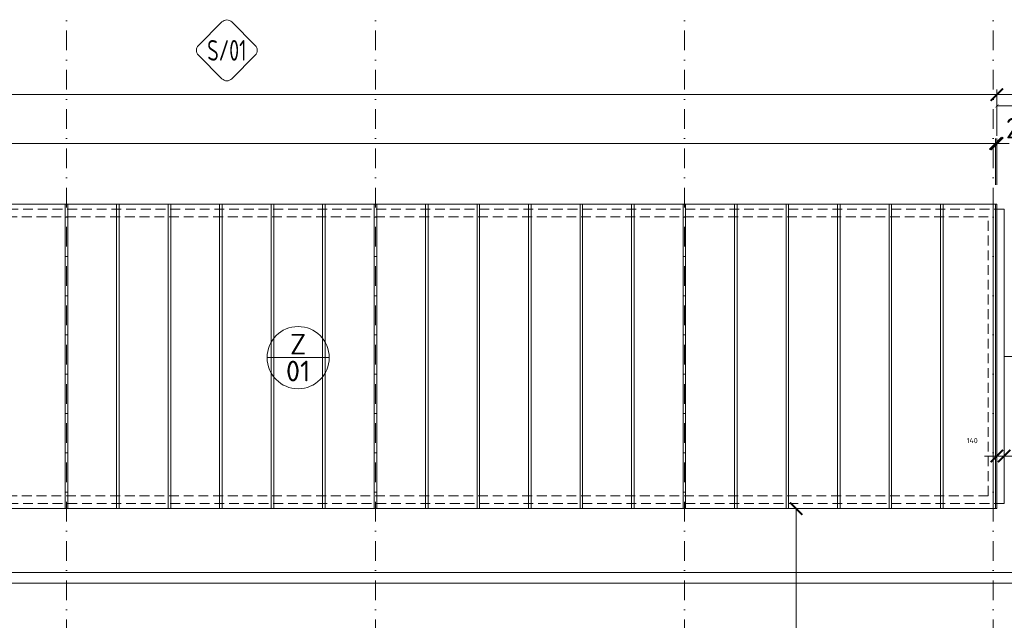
# Model space of a CAD drawing. Header units: millimetres. Extents: x -916886 to 3713765, y -2985421 to 1675785.
# Tile 171 of 256: x 125642 to 144764, y 235827 to 247484. Entities that reach past the tile are written whole.
import ezdxf
from ezdxf.enums import TextEntityAlignment as Align

# ---------------------------------------------------------------- set-up
doc = ezdxf.new("R2010")
doc.units = ezdxf.units.MM
for name, pattern in [('CENTERX2', [101.6, 63.5, -12.7, 12.7, -12.7]), ('DASHDOT', [25.4, 12.7, -6.35, 0, -6.35]), ('ČÁRKOVANÁ', [19.05, 12.7, -6.35])]:
    doc.linetypes.add(name, pattern=pattern)
doc.layers.get('Defpoints').update_dxf_attribs({"color": 8})
for name, color, linetype, lineweight in [('A99_N_kce-pohl', 1, 'Continuous', 9), ('A99_N_koty-200', 5, 'Continuous', 5), ('A99_N_koty-200 @ 200', 5, 'Continuous', 5), ('A99_N_koty-200 @ 50 (2)', 5, 'Continuous', 5), ('A99_N_znaceni 200', 5, 'Continuous', 5), ('A99_S_osy', 1, 'CENTERX2', 5)]:
    doc.layers.add(name, color=color, linetype=linetype, lineweight=lineweight)
doc.styles.add('A99_kota', font='isocpeur.ttf', dxfattribs={"height": 2})
doc.styles.add('A99_popis', font='isocpeur.ttf')
doc.dimstyles.new('A99_kota_200 new', dxfattribs={"dimscale": 200, "dimtxt": 2, "dimasz": 1.2, "dimexe": 0.5, "dimexo": 1.5, "dimgap": 0.5, "dimtad": 1, "dimdec": 0, "dimzin": 3, "dimdsep": 46, "dimtxsty": 'A99_kota', "dimblk": 'ARCHTICK', "dimcen": 2.5, "dimazin": 2, "dimtfac": 0.75, "dimtdec": 0, "dimtix": 1, "dimtmove": 2, "dimatfit": 0, "dimfxl": 0, "dimtolj": 1, "dimtzin": 0, "dimlwd": 5, "dimlwe": 5, "dimarcsym": 0})

# ---------------------------------------------------------------- blocks, each defined once
blk = doc.blocks.new('_ArchTick')
at = {"color": 0, "linetype": 'ByBlock', "const_width": 0.15}
blk.add_lwpolyline([(-0.5, -0.5), (0.5, 0.5)], dxfattribs=at)
blk = doc.blocks.new('*D4131')
at = {"layer": 'A99_N_koty-200', "color": 0, "linetype": 'Continuous', "lineweight": 5, "transparency": 16777216}
for p, q in [((11930, 245230), (11930, 246130)), ((144620, 245230), (144620, 246130)), ((11930, 246030), (144620, 246030))]:
    blk.add_line(p, q, dxfattribs=at)
at = {"layer": 'Defpoints', "color": 0, "linetype": 'Continuous', "lineweight": 0, "transparency": 16777216}
for p in [(144620, 246030), (11930, 243905), (144620, 243905)]:
    blk.add_point(p, dxfattribs=at)
at = {"layer": 'A99_N_koty-200', "color": 0, "linetype": 'Continuous', "lineweight": 5, "transparency": 16777216, "xscale": 240, "yscale": 240, "zscale": 240, "rotation": 180}
blk.add_blockref('_ArchTick', (11930, 246030), dxfattribs=at)
at = {"layer": 'A99_N_koty-200', "color": 0, "linetype": 'Continuous', "lineweight": 5, "transparency": 16777216, "xscale": 240, "yscale": 240, "zscale": 240}
blk.add_blockref('_ArchTick', (144620, 246030), dxfattribs=at)
at = {"layer": 'A99_N_koty-200', "color": 0, "linetype": 'Continuous', "transparency": 16777216, "insert": (77020, 246330), "char_height": 400, "attachment_point": 5, "style": 'A99_kota'}
blk.add_mtext('\\A1;132690', dxfattribs=at)
blk = doc.blocks.new('*D4132')
at = {"layer": 'A99_N_koty-200', "color": 0, "linetype": 'Continuous', "lineweight": 5, "transparency": 16777216}
for p, q in [((11930, 245830), (11930, 246055)), ((11930, 246030), (144620, 246030)), ((144620, 245830), (144620, 246055))]:
    blk.add_line(p, q, dxfattribs=at)
at = {"layer": 'Defpoints', "color": 0, "linetype": 'Continuous', "lineweight": 0, "transparency": 16777216}
for p in [(144620, 246030), (11930, 243905), (144620, 243905)]:
    blk.add_point(p, dxfattribs=at)
at = {"layer": 'A99_N_koty-200', "color": 0, "linetype": 'Continuous', "lineweight": 5, "transparency": 16777216, "xscale": 60, "yscale": 60, "zscale": 60, "rotation": 180}
blk.add_blockref('_ArchTick', (11930, 246030), dxfattribs=at)
at = {"layer": 'A99_N_koty-200', "color": 0, "linetype": 'Continuous', "lineweight": 5, "transparency": 16777216, "xscale": 60, "yscale": 60, "zscale": 60}
blk.add_blockref('_ArchTick', (144620, 246030), dxfattribs=at)
at = {"layer": 'A99_N_koty-200', "color": 0, "linetype": 'Continuous', "transparency": 16777216, "insert": (78275, 246105), "char_height": 100, "attachment_point": 5, "style": 'A99_kota'}
blk.add_mtext('\\A1;132690', dxfattribs=at)
blk = doc.blocks.new('*D4146')
at = {"layer": 'A99_N_koty-200', "color": 0, "linetype": 'Continuous', "lineweight": 5, "transparency": 16777216}
for p, q in [((144595, 244280), (144595, 245180)), ((144620, 244280), (144620, 245180)), ((144595, 245080), (144355, 245080)), ((144595, 245080), (144620, 245080)), ((144620, 245080), (144860, 245080))]:
    blk.add_line(p, q, dxfattribs=at)
at = {"layer": 'Defpoints', "color": 0, "linetype": 'Continuous', "lineweight": 0, "transparency": 16777216}
for p in [(144620, 245080), (144595, 243905), (144620, 243905)]:
    blk.add_point(p, dxfattribs=at)
at = {"layer": 'A99_N_koty-200', "color": 0, "linetype": 'Continuous', "lineweight": 5, "transparency": 16777216, "xscale": 240, "yscale": 240, "zscale": 240}
blk.add_blockref('_ArchTick', (144595, 245080), dxfattribs=at)
at = {"layer": 'A99_N_koty-200', "color": 0, "linetype": 'Continuous', "lineweight": 5, "transparency": 16777216, "xscale": 240, "yscale": 240, "zscale": 240, "rotation": 180}
blk.add_blockref('_ArchTick', (144620, 245080), dxfattribs=at)
at = {"layer": 'A99_N_koty-200', "color": 0, "linetype": 'Continuous', "transparency": 16777216, "insert": (145075, 245380), "char_height": 400, "attachment_point": 5, "style": 'A99_kota'}
blk.add_mtext('\\A1;25', dxfattribs=at)
blk = doc.blocks.new('*D4147')
at = {"layer": 'A99_N_koty-200', "color": 0, "linetype": 'Continuous', "lineweight": 5, "transparency": 16777216}
for p, q in [((144595, 245080), (144535, 245080)), ((144595, 244880), (144595, 245105)), ((144595, 245080), (144620, 245080)), ((144620, 244880), (144620, 245105)), ((144620, 245080), (144680, 245080))]:
    blk.add_line(p, q, dxfattribs=at)
at = {"layer": 'Defpoints', "color": 0, "linetype": 'Continuous', "lineweight": 0, "transparency": 16777216}
for p in [(144620, 245080), (144595, 243905), (144620, 243905)]:
    blk.add_point(p, dxfattribs=at)
at = {"layer": 'A99_N_koty-200', "color": 0, "linetype": 'Continuous', "lineweight": 5, "transparency": 16777216, "xscale": 60, "yscale": 60, "zscale": 60}
blk.add_blockref('_ArchTick', (144595, 245080), dxfattribs=at)
at = {"layer": 'A99_N_koty-200', "color": 0, "linetype": 'Continuous', "lineweight": 5, "transparency": 16777216, "xscale": 60, "yscale": 60, "zscale": 60, "rotation": 180}
blk.add_blockref('_ArchTick', (144620, 245080), dxfattribs=at)
at = {"layer": 'A99_N_koty-200', "color": 0, "linetype": 'Continuous', "transparency": 16777216, "insert": (145075, 245380), "char_height": 100, "attachment_point": 5, "style": 'A99_kota'}
blk.add_mtext('\\A1;25', dxfattribs=at)
blk = doc.blocks.new('*D4179')
at = {"layer": 'A99_N_koty-200', "color": 0, "linetype": 'Continuous', "lineweight": 5, "transparency": 16777216}
for p, q in [((144620, 239015), (144620, 239115)), ((144760, 239015), (144760, 239115)), ((144620, 239015), (144380, 239015)), ((144760, 239015), (144620, 239015)), ((144760, 239015), (145000, 239015))]:
    blk.add_line(p, q, dxfattribs=at)
at = {"layer": 'Defpoints', "color": 0, "linetype": 'Continuous', "lineweight": 0, "transparency": 16777216}
for p in [(144620, 239015), (144620, 239015), (144760, 239015)]:
    blk.add_point(p, dxfattribs=at)
at = {"layer": 'A99_N_koty-200', "color": 0, "linetype": 'Continuous', "lineweight": 5, "transparency": 16777216, "xscale": 240, "yscale": 240, "zscale": 240}
blk.add_blockref('_ArchTick', (144620, 239015), dxfattribs=at)
at = {"layer": 'A99_N_koty-200', "color": 0, "linetype": 'Continuous', "lineweight": 5, "transparency": 16777216, "xscale": 240, "yscale": 240, "zscale": 240, "rotation": 180}
blk.add_blockref('_ArchTick', (144760, 239015), dxfattribs=at)
at = {"layer": 'A99_N_koty-200', "color": 0, "linetype": 'Continuous', "transparency": 16777216, "insert": (145345, 239315), "char_height": 400, "attachment_point": 5, "style": 'A99_kota'}
blk.add_mtext('\\A1;140', dxfattribs=at)
blk = doc.blocks.new('*D4180')
at = {"layer": 'A99_N_koty-200', "color": 0, "linetype": 'Continuous', "lineweight": 5, "transparency": 16777216}
for p, q in [((144620, 239015), (144620, 239040)), ((144760, 239015), (144760, 239040)), ((144620, 239015), (144560, 239015)), ((144760, 239015), (144620, 239015)), ((144760, 239015), (144820, 239015))]:
    blk.add_line(p, q, dxfattribs=at)
at = {"layer": 'Defpoints', "color": 0, "linetype": 'Continuous', "lineweight": 0, "transparency": 16777216}
for p in [(144620, 239015), (144620, 239015), (144760, 239015)]:
    blk.add_point(p, dxfattribs=at)
at = {"layer": 'A99_N_koty-200', "color": 0, "linetype": 'Continuous', "lineweight": 5, "transparency": 16777216, "xscale": 60, "yscale": 60, "zscale": 60}
blk.add_blockref('_ArchTick', (144620, 239015), dxfattribs=at)
at = {"layer": 'A99_N_koty-200', "color": 0, "linetype": 'Continuous', "lineweight": 5, "transparency": 16777216, "xscale": 60, "yscale": 60, "zscale": 60, "rotation": 180}
blk.add_blockref('_ArchTick', (144760, 239015), dxfattribs=at)
at = {"layer": 'A99_N_koty-200', "color": 0, "linetype": 'Continuous', "transparency": 16777216, "insert": (144140, 239315), "char_height": 100, "attachment_point": 5, "style": 'A99_kota'}
blk.add_mtext('\\A1;140', dxfattribs=at)
blk = doc.blocks.new('*D4182')
at = {"layer": 'A99_N_koty-200', "color": 0, "linetype": 'Continuous', "lineweight": 5, "transparency": 16777216}
for p, q in [((5860, 236755), (5860, 236855)), ((5860, 236755), (150690, 236755)), ((150690, 236755), (150690, 236855))]:
    blk.add_line(p, q, dxfattribs=at)
at = {"layer": 'Defpoints', "color": 0, "linetype": 'Continuous', "lineweight": 0, "transparency": 16777216}
for p in [(150690, 236755), (150690, 236755), (5860, 236550)]:
    blk.add_point(p, dxfattribs=at)
at = {"layer": 'A99_N_koty-200', "color": 0, "linetype": 'Continuous', "lineweight": 5, "transparency": 16777216, "xscale": 240, "yscale": 240, "zscale": 240, "rotation": 180}
blk.add_blockref('_ArchTick', (5860, 236755), dxfattribs=at)
at = {"layer": 'A99_N_koty-200', "color": 0, "linetype": 'Continuous', "lineweight": 5, "transparency": 16777216, "xscale": 240, "yscale": 240, "zscale": 240}
blk.add_blockref('_ArchTick', (150690, 236755), dxfattribs=at)
at = {"layer": 'A99_N_koty-200', "color": 0, "linetype": 'Continuous', "transparency": 16777216, "insert": (76950, 237055), "char_height": 400, "attachment_point": 5, "style": 'A99_kota'}
blk.add_mtext('\\A1;144830', dxfattribs=at)
blk = doc.blocks.new('*D4183')
at = {"layer": 'A99_N_koty-200', "color": 0, "linetype": 'Continuous', "lineweight": 5, "transparency": 16777216}
for p, q in [((5860, 236550), (5860, 236575)), ((5860, 236550), (150690, 236550)), ((150690, 236680), (150690, 236525))]:
    blk.add_line(p, q, dxfattribs=at)
at = {"layer": 'Defpoints', "color": 0, "linetype": 'Continuous', "lineweight": 0, "transparency": 16777216}
for p in [(150690, 236755), (5860, 236550), (150690, 236550)]:
    blk.add_point(p, dxfattribs=at)
at = {"layer": 'A99_N_koty-200', "color": 0, "linetype": 'Continuous', "lineweight": 5, "transparency": 16777216, "xscale": 60, "yscale": 60, "zscale": 60, "rotation": 180}
blk.add_blockref('_ArchTick', (5860, 236550), dxfattribs=at)
at = {"layer": 'A99_N_koty-200', "color": 0, "linetype": 'Continuous', "lineweight": 5, "transparency": 16777216, "xscale": 60, "yscale": 60, "zscale": 60}
blk.add_blockref('_ArchTick', (150690, 236550), dxfattribs=at)
at = {"layer": 'A99_N_koty-200', "color": 0, "linetype": 'Continuous', "transparency": 16777216, "insert": (78275, 236625), "char_height": 100, "attachment_point": 5, "style": 'A99_kota'}
blk.add_mtext('\\A1;144830', dxfattribs=at)
blk = doc.blocks.new('*D4185')
at = {"layer": 'A99_N_koty-200', "color": 0, "linetype": 'Continuous', "lineweight": 5, "transparency": 16777216}
for p, q in [((140720, 237995), (140820, 237995)), ((140720, 232250), (140720, 237995)), ((140720, 232250), (140620, 232250))]:
    blk.add_line(p, q, dxfattribs=at)
at = {"layer": 'Defpoints', "color": 0, "linetype": 'Continuous', "lineweight": 0, "transparency": 16777216}
for p in [(140720, 237995), (140720, 237995), (140730, 232250)]:
    blk.add_point(p, dxfattribs=at)
at = {"layer": 'A99_N_koty-200', "color": 0, "linetype": 'Continuous', "lineweight": 5, "transparency": 16777216, "xscale": 240, "yscale": 240, "zscale": 240}
for p, rotation in [((140720, 237995), 90), ((140720, 232250), 270)]:
    blk.add_blockref('_ArchTick', p, dxfattribs=dict(at, rotation=rotation))
at = {"layer": 'A99_N_koty-200', "color": 0, "linetype": 'Continuous', "transparency": 16777216, "insert": (140420, 235122), "char_height": 400, "attachment_point": 5, "rotation": 90, "style": 'A99_kota'}
blk.add_mtext('\\A1;5745', dxfattribs=at)
blk = doc.blocks.new('*D4186')
at = {"layer": 'A99_N_koty-200', "color": 0, "linetype": 'Continuous', "lineweight": 5, "transparency": 16777216}
for p, q in [((140720, 237995), (140745, 237995)), ((140720, 232250), (140720, 237995)), ((140720, 232250), (140695, 232250))]:
    blk.add_line(p, q, dxfattribs=at)
at = {"layer": 'Defpoints', "color": 0, "linetype": 'Continuous', "lineweight": 0, "transparency": 16777216}
for p in [(140720, 237995), (140720, 237995), (140730, 232250)]:
    blk.add_point(p, dxfattribs=at)
at = {"layer": 'A99_N_koty-200', "color": 0, "linetype": 'Continuous', "lineweight": 5, "transparency": 16777216, "xscale": 60, "yscale": 60, "zscale": 60}
for p, rotation in [((140720, 237995), 90), ((140720, 232250), 270)]:
    blk.add_blockref('_ArchTick', p, dxfattribs=dict(at, rotation=rotation))
at = {"layer": 'A99_N_koty-200', "color": 0, "linetype": 'Continuous', "transparency": 16777216, "insert": (140645, 235122), "char_height": 100, "attachment_point": 5, "rotation": 90, "style": 'A99_kota'}
blk.add_mtext('\\A1;5745', dxfattribs=at)
blk = doc.blocks.new('*D4341')
at = {"layer": 'A99_N_koty-200', "color": 0, "linetype": 'Continuous', "lineweight": 5, "transparency": 16777216}
for p, q in [((78550, 244280), (78550, 245180)), ((144595, 244280), (144595, 245180)), ((144595, 245080), (78550, 245080))]:
    blk.add_line(p, q, dxfattribs=at)
at = {"layer": 'Defpoints', "color": 0, "linetype": 'Continuous', "lineweight": 0, "transparency": 16777216}
for p in [(78550, 245080), (78550, 243905), (144595, 243905)]:
    blk.add_point(p, dxfattribs=at)
at = {"layer": 'A99_N_koty-200', "color": 0, "linetype": 'Continuous', "lineweight": 5, "transparency": 16777216, "xscale": 240, "yscale": 240, "zscale": 240, "rotation": 180}
blk.add_blockref('_ArchTick', (78550, 245080), dxfattribs=at)
at = {"layer": 'A99_N_koty-200', "color": 0, "linetype": 'Continuous', "lineweight": 5, "transparency": 16777216, "xscale": 240, "yscale": 240, "zscale": 240}
blk.add_blockref('_ArchTick', (144595, 245080), dxfattribs=at)
at = {"layer": 'A99_N_koty-200', "color": 0, "linetype": 'Continuous', "transparency": 16777216, "insert": (111572.5, 245380), "char_height": 400, "attachment_point": 5, "style": 'A99_kota'}
blk.add_mtext('\\A1;66045', dxfattribs=at)
blk = doc.blocks.new('*D4342')
at = {"layer": 'A99_N_koty-200', "color": 0, "linetype": 'Continuous', "lineweight": 5, "transparency": 16777216}
for p, q in [((78550, 244880), (78550, 245105)), ((144595, 245080), (78550, 245080)), ((144595, 244880), (144595, 245105))]:
    blk.add_line(p, q, dxfattribs=at)
at = {"layer": 'Defpoints', "color": 0, "linetype": 'Continuous', "lineweight": 0, "transparency": 16777216}
for p in [(78550, 245080), (78550, 243905), (144595, 243905)]:
    blk.add_point(p, dxfattribs=at)
at = {"layer": 'A99_N_koty-200', "color": 0, "linetype": 'Continuous', "lineweight": 5, "transparency": 16777216, "xscale": 60, "yscale": 60, "zscale": 60, "rotation": 180}
blk.add_blockref('_ArchTick', (78550, 245080), dxfattribs=at)
at = {"layer": 'A99_N_koty-200', "color": 0, "linetype": 'Continuous', "lineweight": 5, "transparency": 16777216, "xscale": 60, "yscale": 60, "zscale": 60}
blk.add_blockref('_ArchTick', (144595, 245080), dxfattribs=at)
at = {"layer": 'A99_N_koty-200', "color": 0, "linetype": 'Continuous', "transparency": 16777216, "insert": (111572.5, 245155), "char_height": 100, "attachment_point": 5, "style": 'A99_kota'}
blk.add_mtext('\\A1;66045', dxfattribs=at)
blk = doc.blocks.new('*D4344')
at = {"layer": 'A99_N_koty-200', "color": 0, "linetype": 'Continuous', "lineweight": 5, "transparency": 16777216}
for p, q in [((144620, 245230), (144620, 246130)), ((150690, 246030), (150690, 246130)), ((144620, 246030), (150690, 246030))]:
    blk.add_line(p, q, dxfattribs=at)
at = {"layer": 'Defpoints', "color": 0, "linetype": 'Continuous', "lineweight": 0, "transparency": 16777216}
for p in [(150690, 246030), (150690, 245825), (144620, 243905)]:
    blk.add_point(p, dxfattribs=at)
at = {"layer": 'A99_N_koty-200', "color": 0, "linetype": 'Continuous', "lineweight": 5, "transparency": 16777216, "xscale": 240, "yscale": 240, "zscale": 240, "rotation": 180}
blk.add_blockref('_ArchTick', (144620, 246030), dxfattribs=at)
at = {"layer": 'A99_N_koty-200', "color": 0, "linetype": 'Continuous', "lineweight": 5, "transparency": 16777216, "xscale": 240, "yscale": 240, "zscale": 240}
blk.add_blockref('_ArchTick', (150690, 246030), dxfattribs=at)
at = {"layer": 'A99_N_koty-200', "color": 0, "linetype": 'Continuous', "transparency": 16777216, "insert": (147990, 246330), "char_height": 400, "attachment_point": 5, "style": 'A99_kota'}
blk.add_mtext('\\A1;6070', dxfattribs=at)
blk = doc.blocks.new('*D4345')
at = {"layer": 'A99_N_koty-200', "color": 0, "linetype": 'Continuous', "lineweight": 5, "transparency": 16777216}
for p, q in [((144620, 245610), (144620, 245835)), ((144620, 245810), (150690, 245810)), ((150690, 245810), (150690, 245785))]:
    blk.add_line(p, q, dxfattribs=at)
at = {"layer": 'Defpoints', "color": 0, "linetype": 'Continuous', "lineweight": 0, "transparency": 16777216}
for p in [(150690, 245825), (150690, 245810), (144620, 243905)]:
    blk.add_point(p, dxfattribs=at)
at = {"layer": 'A99_N_koty-200', "color": 0, "linetype": 'Continuous', "lineweight": 5, "transparency": 16777216, "xscale": 60, "yscale": 60, "zscale": 60, "rotation": 180}
blk.add_blockref('_ArchTick', (144620, 245810), dxfattribs=at)
at = {"layer": 'A99_N_koty-200', "color": 0, "linetype": 'Continuous', "lineweight": 5, "transparency": 16777216, "xscale": 60, "yscale": 60, "zscale": 60}
blk.add_blockref('_ArchTick', (150690, 245810), dxfattribs=at)
at = {"layer": 'A99_N_koty-200', "color": 0, "linetype": 'Continuous', "transparency": 16777216, "insert": (147655, 245885), "char_height": 100, "attachment_point": 5, "style": 'A99_kota'}
blk.add_mtext('\\A1;6070', dxfattribs=at)
blk = doc.blocks.new('*U20')
at = {"color": 0, "linetype": 'ByBlock'}
blk.add_line((-3.02, 0), (3.02, 0), dxfattribs=at)
blk.add_circle((0, 0), 3.02, dxfattribs=at)
at = {"color": 0, "linetype": 'ByBlock', "style": 'A99_popis'}
for tag, p in [('KATEGORIE', (0, 1.31)), ('PRVEK', (0, -1.298))]:
    blk.add_attdef(tag, text='', height=2, dxfattribs=at).set_placement(p, align=Align.MIDDLE_CENTER)
blk = doc.blocks.new('*U94')
at = {"color": 0}
for p, q in [((-0.72, 4.14), (-4.15, 0.71)), ((4.14, 0.71), (0.71, 4.14)), ((-4.15, -0.72), (-0.72, -4.15)), ((0.71, -4.15), (4.14, -0.72))]:
    blk.add_line(p, q, dxfattribs=at)
for centre, start, end in [((0, 3.42), 45, 135), ((-3.43, 0), 135, 225), ((3.42, 0), 315, 45), ((0, -3.43), 225, 315)]:
    blk.add_arc(centre, 1.01, start, end, dxfattribs=at)
at = {"color": 0, "linetype": 'ByBlock', "style": 'A99_popis', "width": 0.953108}
blk.add_attdef('SKLADBA', text='', height=3, rotation=0.0103, dxfattribs=at).set_placement((-2.86, -1.51), (2.86, -1.5), align=Align.FIT)
blk = doc.blocks.new('*U5087')
at = {"layer": 'A99_N_koty-200 @ 200', "linetype": 'Continuous'}
dim = blk.add_linear_dim(base=(144620, 246030), p1=(11930, 243905), p2=(144620, 243905), dimstyle='A99_kota_200 new', override={"dimscale": 200, "dimtix": 1, "dimtofl": 1, "dimtmove": 2, "dimatfit": 0}, dxfattribs=at)
dim.commit()
dim.dimension.update_dxf_attribs({"geometry": '*D4131', "text_midpoint": (77020, 246330), "dimtype": 128})
at = {"layer": 'A99_N_koty-200 @ 50 (2)', "linetype": 'Continuous'}
dim = blk.add_linear_dim(base=(144620, 246030), p1=(11930, 243905), p2=(144620, 243905), dimstyle='A99_kota_200 new', override={"dimscale": 50, "dimtix": 1, "dimtofl": 1, "dimtmove": 2, "dimatfit": 0}, dxfattribs=at)
dim.commit()
dim.dimension.update_dxf_attribs({"geometry": '*D4132', "text_midpoint": (78275, 246105)})
blk = doc.blocks.new('*U5092')
at = {"layer": 'A99_N_koty-200 @ 200', "linetype": 'Continuous'}
dim = blk.add_linear_dim(base=(144620, 245080), p1=(144595, 243905), p2=(144620, 243905), angle=180, dimstyle='A99_kota_200 new', override={"dimscale": 200, "dimtix": 1, "dimtofl": 1, "dimtmove": 2, "dimatfit": 0}, dxfattribs=at)
dim.commit()
dim.dimension.update_dxf_attribs({"geometry": '*D4146', "text_midpoint": (145075, 245380), "dimtype": 128})
at = {"layer": 'A99_N_koty-200 @ 50 (2)', "linetype": 'Continuous'}
dim = blk.add_linear_dim(base=(144620, 245080), p1=(144595, 243905), p2=(144620, 243905), angle=180, dimstyle='A99_kota_200 new', override={"dimscale": 50, "dimtix": 1, "dimtofl": 1, "dimtmove": 2, "dimatfit": 0}, dxfattribs=at)
dim.commit()
dim.dimension.update_dxf_attribs({"geometry": '*D4147', "text_midpoint": (145075, 245380), "dimtype": 128})
blk = doc.blocks.new('*U5103')
at = {"layer": 'A99_N_koty-200 @ 200', "linetype": 'Continuous'}
dim = blk.add_linear_dim(base=(144620, 239015), p1=(144760, 239015), p2=(144620, 239015), angle=180, dimstyle='A99_kota_200 new', override={"dimscale": 200, "dimtix": 1, "dimtofl": 1, "dimtmove": 2, "dimatfit": 0}, dxfattribs=at)
dim.commit()
dim.dimension.update_dxf_attribs({"geometry": '*D4179', "text_midpoint": (145345, 239315), "dimtype": 128})
at = {"layer": 'A99_N_koty-200 @ 50 (2)', "linetype": 'Continuous'}
dim = blk.add_linear_dim(base=(144620, 239015), p1=(144760, 239015), p2=(144620, 239015), angle=180, dimstyle='A99_kota_200 new', override={"dimscale": 50, "dimtix": 1, "dimtofl": 1, "dimtmove": 2, "dimatfit": 0}, dxfattribs=at)
dim.commit()
dim.dimension.update_dxf_attribs({"geometry": '*D4180', "text_midpoint": (144140, 239315), "dimtype": 128})
blk = doc.blocks.new('*U5104')
at = {"layer": 'A99_N_koty-200 @ 200', "linetype": 'Continuous'}
dim = blk.add_linear_dim(base=(150690, 236755), p1=(5860, 236550), p2=(150690, 236755), dimstyle='A99_kota_200 new', override={"dimscale": 200, "dimtix": 1, "dimtofl": 1, "dimtmove": 2, "dimatfit": 0}, dxfattribs=at)
dim.commit()
dim.dimension.update_dxf_attribs({"geometry": '*D4182', "text_midpoint": (76950, 237055), "dimtype": 128})
at = {"layer": 'A99_N_koty-200 @ 50 (2)', "linetype": 'Continuous'}
dim = blk.add_linear_dim(base=(150690, 236550), p1=(5860, 236550), p2=(150690, 236755), dimstyle='A99_kota_200 new', override={"dimscale": 50, "dimtix": 1, "dimtofl": 1, "dimtmove": 2, "dimatfit": 0}, dxfattribs=at)
dim.commit()
dim.dimension.update_dxf_attribs({"geometry": '*D4183', "text_midpoint": (78275, 236625)})
blk = doc.blocks.new('*U5105')
at = {"layer": 'A99_N_koty-200 @ 200', "linetype": 'Continuous'}
dim = blk.add_linear_dim(base=(140720, 237995), p1=(140730, 232250), p2=(140720, 237995), angle=90, dimstyle='A99_kota_200 new', override={"dimscale": 200, "dimtix": 1, "dimtofl": 1, "dimtmove": 2, "dimatfit": 0}, dxfattribs=at)
dim.commit()
dim.dimension.update_dxf_attribs({"geometry": '*D4185', "text_midpoint": (140420, 235122.5)})
at = {"layer": 'A99_N_koty-200 @ 50 (2)', "linetype": 'Continuous'}
dim = blk.add_linear_dim(base=(140720, 237995), p1=(140730, 232250), p2=(140720, 237995), angle=90, dimstyle='A99_kota_200 new', override={"dimscale": 50, "dimtix": 1, "dimtofl": 1, "dimtmove": 2, "dimatfit": 0}, dxfattribs=at)
dim.commit()
dim.dimension.update_dxf_attribs({"geometry": '*D4186', "text_midpoint": (140645, 235122.5)})
blk = doc.blocks.new('*U5157')
at = {"layer": 'A99_N_koty-200 @ 200', "linetype": 'Continuous'}
dim = blk.add_linear_dim(base=(78550, 245080), p1=(144595, 243905), p2=(78550, 243905), angle=180, dimstyle='A99_kota_200 new', override={"dimscale": 200, "dimtix": 1, "dimtofl": 1, "dimtmove": 2, "dimatfit": 0}, dxfattribs=at)
dim.commit()
dim.dimension.update_dxf_attribs({"geometry": '*D4341', "text_midpoint": (111572.5, 245380)})
at = {"layer": 'A99_N_koty-200 @ 50 (2)', "linetype": 'Continuous'}
dim = blk.add_linear_dim(base=(78550, 245080), p1=(144595, 243905), p2=(78550, 243905), angle=180, dimstyle='A99_kota_200 new', override={"dimscale": 50, "dimtix": 1, "dimtofl": 1, "dimtmove": 2, "dimatfit": 0}, dxfattribs=at)
dim.commit()
dim.dimension.update_dxf_attribs({"geometry": '*D4342', "text_midpoint": (111572.5, 245155)})
blk = doc.blocks.new('*U5158')
at = {"layer": 'A99_N_koty-200 @ 200', "linetype": 'Continuous'}
dim = blk.add_linear_dim(base=(150690, 246030), p1=(144620, 243905), p2=(150690, 245825), dimstyle='A99_kota_200 new', override={"dimscale": 200, "dimtix": 1, "dimtofl": 1, "dimtmove": 2, "dimatfit": 0}, dxfattribs=at)
dim.commit()
dim.dimension.update_dxf_attribs({"geometry": '*D4344', "text_midpoint": (147990, 246330), "dimtype": 128})
at = {"layer": 'A99_N_koty-200 @ 50 (2)', "linetype": 'Continuous'}
dim = blk.add_linear_dim(base=(150690, 245810), p1=(144620, 243905), p2=(150690, 245825), dimstyle='A99_kota_200 new', override={"dimscale": 50, "dimtix": 1, "dimtofl": 1, "dimtmove": 2, "dimatfit": 0}, dxfattribs=at)
dim.commit()
dim.dimension.update_dxf_attribs({"geometry": '*D4345', "text_midpoint": (147655, 245885)})

msp = doc.modelspace()

# ---------------------------------------------------------------- linework, layer by layer
at = {"layer": 'A99_N_kce-pohl', "linetype": 'Continuous', "lineweight": 5}
for p, q in [((126525, 237995), (126525, 243905)), ((126575, 237995), (126575, 243905)), ((127525, 237995), (127525, 243905)), ((127575, 237995), (127575, 243905)), ((128525, 237995), (128525, 243905)), ((128575, 237995), (128575, 243905)), ((129525, 237995), (129525, 243905)), ((129575, 237995), (129575, 243905)), ((130525, 237995), (130525, 243905)), ((130575, 237995), (130575, 243905)), ((131525, 237995), (131525, 243905)), ((131575, 237995), (131575, 243905)), ((132525, 237995), (132525, 243905)), ((132575, 237995), (132575, 243905)), ((133525, 237995), (133525, 243905)), ((133575, 237995), (133575, 243905)), ((134525, 237995), (134525, 243905)), ((134575, 237995), (134575, 243905)), ((135525, 237995), (135525, 243905)), ((135575, 237995), (135575, 243905)), ((136525, 237995), (136525, 243905)), ((136575, 237995), (136575, 243905)), ((137525, 237995), (137525, 243905)), ((137575, 237995), (137575, 243905)), ((138525, 237995), (138525, 243905)), ((138575, 237995), (138575, 243905)), ((139525, 237995), (139525, 243905)), ((139575, 237995), (139575, 243905)), ((140525, 237995), (140525, 243905)), ((140575, 237995), (140575, 243905)), ((141525, 237995), (141525, 243905)), ((141575, 237995), (141575, 243905)), ((142525, 237995), (142525, 243905)), ((142575, 237995), (142575, 243905)), ((143525, 237995), (143525, 243905)), ((143575, 237995), (143575, 243905)), ((144545, 237995), (144545, 243905))]:
    msp.add_line(p, q, dxfattribs=at)
at = {"layer": 'A99_N_kce-pohl', "linetype": 'ČÁRKOVANÁ', "lineweight": 5, "ltscale": 15}
for points in [[(144760, 243805), (11790, 243805)], [(144450, 243655.3), (12100, 243655.3)], [(144450, 238244.7), (144450, 243655.3)], [(144450, 238244.7), (144450, 243655.3)], [(144760, 238095), (11790, 238095)], [(144450, 238244.7), (12100, 238244.7)]]:
    msp.add_lwpolyline(points, dxfattribs=at)
at = {"layer": 'A99_N_kce-pohl', "linetype": 'Continuous', "lineweight": 5}
msp.add_lwpolyline([(11930, 243905), (144620, 243905), (144620, 237995), (11930, 237995)], close=True, dxfattribs=at)
for points in [[(144595, 237995), (144595, 243905)], [(144760, 238095), (144760, 243805)], [(126525, 241325), (126525, 241145)], [(126575, 241325), (126575, 241145)], [(127525, 241325), (127525, 241145)], [(127575, 241325), (127575, 241145)], [(128525, 241325), (128525, 241145)], [(128575, 241325), (128575, 241145)], [(129525, 241325), (129525, 241145)], [(129575, 241325), (129575, 241145)], [(130525, 241325), (130525, 241145)], [(130575, 241325), (130575, 241145)], [(131525, 241325), (131525, 241145)], [(131575, 241325), (131575, 241145)], [(132525, 241325), (132525, 241145)], [(132575, 241325), (132575, 241145)], [(133525, 241325), (133525, 241145)], [(133575, 241325), (133575, 241145)], [(134525, 241325), (134525, 241145)], [(134575, 241325), (134575, 241145)], [(135525, 241325), (135525, 241145)], [(135575, 241325), (135575, 241145)], [(136525, 241325), (136525, 241145)], [(136575, 241325), (136575, 241145)], [(137525, 241325), (137525, 241145)], [(137575, 241325), (137575, 241145)], [(138525, 241325), (138525, 241145)], [(138575, 241325), (138575, 241145)], [(139525, 241325), (139525, 241145)], [(139575, 241325), (139575, 241145)], [(140525, 241325), (140525, 241145)], [(140575, 241325), (140575, 241145)], [(141525, 241325), (141525, 241145)], [(141575, 241325), (141575, 241145)], [(142525, 241325), (142525, 241145)], [(142575, 241325), (142575, 241145)], [(143525, 241325), (143525, 241145)], [(143575, 241325), (143575, 241145)], [(150690, 240950), (144760, 240950)]]:
    msp.add_lwpolyline(points, dxfattribs=at)
at = {"layer": 'A99_S_osy', "linetype": 'DASHDOT', "lineweight": 5, "ltscale": 30}
for points in [[(126550, 264800), (126550, 174390)], [(132550, 264800), (132550, 176462.5)], [(138550, 264800), (138550, 146890)], [(144550, 264800), (144550, 176462.5)]]:
    msp.add_lwpolyline(points, dxfattribs=at)

# ---------------------------------------------------------------- block references
at = {"layer": 'A99_N_koty-200', "color": 4, "linetype": 'Continuous', "lineweight": 0}
for name in ['*U5087', '*U5158', '*U5157', '*U5092', '*U5103', '*U5105', '*U5104']:
    msp.add_blockref(name, (0, 0), dxfattribs=at)
at = {"layer": 'A99_N_znaceni 200', "lineweight": 5}
ref = msp.add_blockref('*U94', (129665.6, 246890), dxfattribs=dict(at, xscale=133.3, yscale=133.3, zscale=133.3))
ref.add_attrib('SKLADBA', 'S/01', dxfattribs={"layer": '0', "color": 0, "linetype": 'ByBlock', "height": 400, "rotation": 0.01026, "style": 'A99_popis', "width": 0.705829}).set_placement((129283.9, 246689.3), (130046.2, 246689.4), align=Align.FIT)
at = {"layer": 'A99_N_znaceni 200', "xscale": 200, "yscale": 200, "zscale": 200}
msp.add_blockref('*U20', (131050, 240925), dxfattribs=at).add_auto_attribs({'KATEGORIE': 'Z', 'PRVEK': '01'})

doc.saveas('drawing.dxf')
